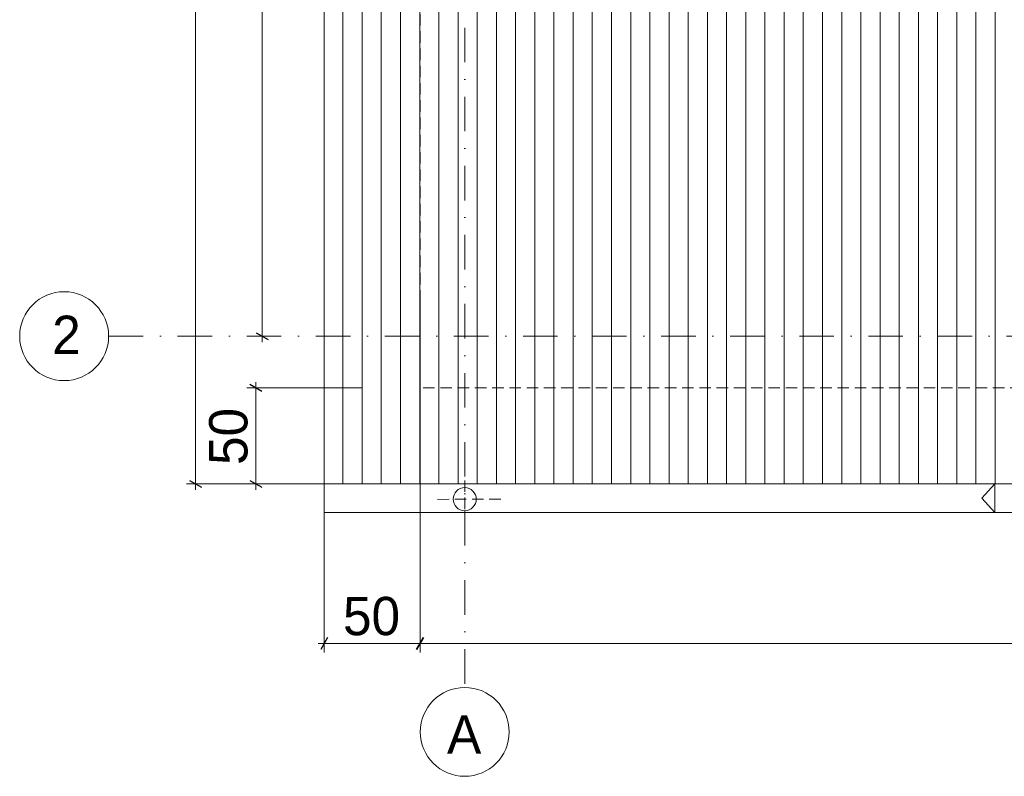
# Model space of a CAD drawing. Header units: millimetres. Extents: x 100377 to 139599, y -1988 to 13993.
# Tile 1 of 53: x 100377 to 105510, y -1988 to 1957. Entities that reach past the tile are written whole.
import ezdxf

# ---------------------------------------------------------------- set-up
doc = ezdxf.new("R2010")
doc.units = ezdxf.units.MM
doc.header["$MEASUREMENT"] = 0
doc.linetypes.add('Kropki i Kreski', pattern=[360, 180, -90, 0, -90])
doc.linetypes.add('Przerywana gęsta', pattern=[90, 60, -30])
for name, color, linetype, lineweight in [('Nowe_0_Nr_pióra__1', 7, 'Continuous', 13), ('Nowe_0_Nr_pióra__2', 251, 'Continuous', 13), ('Nowe_299-A Wymiary Opisy_Nr_pióra__1', 7, 'Continuous', 13), ('Nowe_299-A Wymiary Opisy_Nr_pióra__21', 7, 'Continuous', 25), ('Nowe_830-G Teksty Etykiety_Nr_pióra__1', 7, 'Continuous', 13)]:
    doc.layers.add(name, color=color, linetype=linetype, lineweight=lineweight)
doc.layers.add('Nowe_299-A Wymiary Opisy', color=7, linetype='Continuous')
doc.styles.add('STYL_AUTOMATYCZNY_1', font='txt')
doc.dimstyles.new('STYL_AUTOMATYCZNY__1', dxfattribs={"dimtxt": 200, "dimasz": 47.5, "dimexe": 0.18, "dimexo": 300, "dimgap": 0.09, "dimtad": 1, "dimdec": 0, "dimlfac": 0.1, "dimzin": 0, "dimdsep": 46, "dimtxsty": 'STYL_AUTOMATYCZNY_1', "dimblk": 'ARROWHEAD_2', "dimblk1": 'ARROWHEAD_2', "dimblk2": 'ARROWHEAD_2', "dimcen": 0.09, "dimclrd": 7, "dimclre": 7, "dimclrt": 7, "dimadec": 1, "dimazin": 0, "dimtfac": 1, "dimtdec": 4, "dimtmove": 0, "dimatfit": 3, "dimfxl": 0, "dimtolj": 1, "dimtzin": 0, "dimarcsym": 0})
doc.dimstyles.new('STYL_AUTOMATYCZNY__2', dxfattribs={"dimtxt": 200, "dimasz": 47.5, "dimexe": 0.18, "dimexo": 300, "dimgap": 0.09, "dimtad": 1, "dimtih": 1, "dimtoh": 1, "dimdec": 0, "dimlfac": 0.1, "dimzin": 0, "dimdsep": 46, "dimtxsty": 'STYL_AUTOMATYCZNY_1', "dimblk": 'ARROWHEAD_2', "dimblk1": 'ARROWHEAD_2', "dimblk2": 'ARROWHEAD_2', "dimcen": 0.09, "dimclrd": 7, "dimclre": 7, "dimclrt": 7, "dimadec": 1, "dimazin": 0, "dimtfac": 1, "dimtdec": 4, "dimtmove": 0, "dimatfit": 3, "dimfxl": 0, "dimtolj": 1, "dimtzin": 0, "dimarcsym": 0})

# ---------------------------------------------------------------- blocks, each defined once
blk = doc.blocks.new('*X2')
at = {"layer": 'Nowe_0_Nr_pióra__2', "color": 251, "linetype": 'Continuous', "lineweight": 13}
for p, q in [((102062.4, 2037), (102062.4, 1787)), ((102062.4, 2037), (102062.4, 1787)), ((102162.4, 2037), (102162.4, 1787)), ((102162.4, 2037), (102162.4, 1787)), ((102262.4, 2037), (102262.4, 1787)), ((102262.4, 2037), (102262.4, 1787)), ((102362.4, 2037), (102362.4, 1787)), ((102362.4, 2037), (102362.4, 1787)), ((102462.4, 2037), (102462.4, 1787)), ((102462.4, 2037), (102462.4, 1787)), ((102562.4, 2037), (102562.4, 1787)), ((102562.4, 2037), (102562.4, 1787)), ((102662.4, 2037), (102662.4, 1787)), ((102662.4, 2037), (102662.4, 1787)), ((102762.4, 2037), (102762.4, 1787)), ((102762.4, 2037), (102762.4, 1787)), ((102862.4, 2037), (102862.4, 1787)), ((102862.4, 2037), (102862.4, 1787)), ((102962.4, 2037), (102962.4, 1787)), ((102962.4, 2037), (102962.4, 1787)), ((103062.4, 2037), (103062.4, 1787)), ((103062.4, 2037), (103062.4, 1787)), ((103162.4, 2037), (103162.4, 1787)), ((103162.4, 2037), (103162.4, 1787)), ((103262.4, 2037), (103262.4, 1787)), ((103262.4, 2037), (103262.4, 1787)), ((103362.4, 2037), (103362.4, 1787)), ((103362.4, 2037), (103362.4, 1787)), ((103462.4, 2037), (103462.4, 1787)), ((103462.4, 2037), (103462.4, 1787)), ((103562.4, 2037), (103562.4, 1787)), ((103562.4, 2037), (103562.4, 1787)), ((103662.4, 2037), (103662.4, 1787)), ((103662.4, 2037), (103662.4, 1787)), ((103762.4, 2037), (103762.4, 1787)), ((103762.4, 2037), (103762.4, 1787)), ((103862.4, 2037), (103862.4, 1787)), ((103862.4, 2037), (103862.4, 1787)), ((103962.4, 2037), (103962.4, 1787)), ((103962.4, 2037), (103962.4, 1787)), ((104062.4, 2037), (104062.4, 1787)), ((104062.4, 2037), (104062.4, 1787)), ((104162.4, 2037), (104162.4, 1787)), ((104162.4, 2037), (104162.4, 1787)), ((104262.4, 2037), (104262.4, 1787)), ((104262.4, 2037), (104262.4, 1787)), ((104362.4, 2037), (104362.4, 1787)), ((104362.4, 2037), (104362.4, 1787)), ((104462.4, 2037), (104462.4, 1787)), ((104462.4, 2037), (104462.4, 1787)), ((104562.4, 2037), (104562.4, 1787)), ((104562.4, 2037), (104562.4, 1787)), ((104662.4, 2037), (104662.4, 1787)), ((104662.4, 2037), (104662.4, 1787)), ((104762.4, 2037), (104762.4, 1787)), ((104762.4, 2037), (104762.4, 1787)), ((104862.4, 2037), (104862.4, 1787)), ((104862.4, 2037), (104862.4, 1787)), ((104962.4, 2037), (104962.4, 1787)), ((104962.4, 2037), (104962.4, 1787)), ((105062.4, 2037), (105062.4, 1787)), ((105062.4, 2037), (105062.4, 1787)), ((105162.4, 2037), (105162.4, 1787)), ((105162.4, 2037), (105162.4, 1787)), ((105262.4, 2037), (105262.4, 1787)), ((105262.4, 2037), (105262.4, 1787)), ((105362.4, 2037), (105362.4, 1787)), ((105362.4, 2037), (105362.4, 1787)), ((105462.4, 2037), (105462.4, 1787)), ((105462.4, 2037), (105462.4, 1787)), ((102062.4, 1787), (102062.4, 1537)), ((102062.4, 1787), (102062.4, 1537)), ((102162.4, 1787), (102162.4, 1537)), ((102162.4, 1787), (102162.4, 1537)), ((102262.4, 1787), (102262.4, 1537)), ((102262.4, 1787), (102262.4, 1537)), ((102362.4, 1787), (102362.4, 1537)), ((102362.4, 1787), (102362.4, 1537)), ((102462.4, 1787), (102462.4, 1537)), ((102462.4, 1787), (102462.4, 1537)), ((102562.4, 1787), (102562.4, 1537)), ((102562.4, 1787), (102562.4, 1537)), ((102662.4, 1787), (102662.4, 1537)), ((102662.4, 1787), (102662.4, 1537)), ((102762.4, 1787), (102762.4, 1537)), ((102762.4, 1787), (102762.4, 1537)), ((102862.4, 1787), (102862.4, 1537)), ((102862.4, 1787), (102862.4, 1537)), ((102962.4, 1787), (102962.4, 1537)), ((102962.4, 1787), (102962.4, 1537)), ((103062.4, 1787), (103062.4, 1537)), ((103062.4, 1787), (103062.4, 1537)), ((103162.4, 1787), (103162.4, 1537)), ((103162.4, 1787), (103162.4, 1537)), ((103262.4, 1787), (103262.4, 1537)), ((103262.4, 1787), (103262.4, 1537)), ((103362.4, 1787), (103362.4, 1537)), ((103362.4, 1787), (103362.4, 1537)), ((103462.4, 1787), (103462.4, 1537)), ((103462.4, 1787), (103462.4, 1537)), ((103562.4, 1787), (103562.4, 1537)), ((103562.4, 1787), (103562.4, 1537)), ((103662.4, 1787), (103662.4, 1537)), ((103662.4, 1787), (103662.4, 1537)), ((103762.4, 1787), (103762.4, 1537)), ((103762.4, 1787), (103762.4, 1537)), ((103862.4, 1787), (103862.4, 1537)), ((103862.4, 1787), (103862.4, 1537)), ((103962.4, 1787), (103962.4, 1537)), ((103962.4, 1787), (103962.4, 1537)), ((104062.4, 1787), (104062.4, 1537)), ((104062.4, 1787), (104062.4, 1537)), ((104162.4, 1787), (104162.4, 1537)), ((104162.4, 1787), (104162.4, 1537)), ((104262.4, 1787), (104262.4, 1537)), ((104262.4, 1787), (104262.4, 1537)), ((104362.4, 1787), (104362.4, 1537)), ((104362.4, 1787), (104362.4, 1537)), ((104462.4, 1787), (104462.4, 1537)), ((104462.4, 1787), (104462.4, 1537)), ((104562.4, 1787), (104562.4, 1537)), ((104562.4, 1787), (104562.4, 1537)), ((104662.4, 1787), (104662.4, 1537)), ((104662.4, 1787), (104662.4, 1537)), ((104762.4, 1787), (104762.4, 1537)), ((104762.4, 1787), (104762.4, 1537)), ((104862.4, 1787), (104862.4, 1537)), ((104862.4, 1787), (104862.4, 1537)), ((104962.4, 1787), (104962.4, 1537)), ((104962.4, 1787), (104962.4, 1537)), ((105062.4, 1787), (105062.4, 1537)), ((105062.4, 1787), (105062.4, 1537)), ((105162.4, 1787), (105162.4, 1537)), ((105162.4, 1787), (105162.4, 1537)), ((105262.4, 1787), (105262.4, 1537)), ((105262.4, 1787), (105262.4, 1537)), ((105362.4, 1787), (105362.4, 1537)), ((105362.4, 1787), (105362.4, 1537)), ((105462.4, 1787), (105462.4, 1537)), ((105462.4, 1787), (105462.4, 1537)), ((102062.4, 1537), (102062.4, 1287)), ((102062.4, 1537), (102062.4, 1287)), ((102162.4, 1537), (102162.4, 1287)), ((102162.4, 1537), (102162.4, 1287)), ((102262.4, 1537), (102262.4, 1287)), ((102262.4, 1537), (102262.4, 1287)), ((102362.4, 1537), (102362.4, 1287)), ((102362.4, 1537), (102362.4, 1287)), ((102462.4, 1537), (102462.4, 1287)), ((102462.4, 1537), (102462.4, 1287)), ((102562.4, 1537), (102562.4, 1287)), ((102562.4, 1537), (102562.4, 1287)), ((102662.4, 1537), (102662.4, 1287)), ((102662.4, 1537), (102662.4, 1287)), ((102762.4, 1537), (102762.4, 1287)), ((102762.4, 1537), (102762.4, 1287)), ((102862.4, 1537), (102862.4, 1287)), ((102862.4, 1537), (102862.4, 1287)), ((102962.4, 1537), (102962.4, 1287)), ((102962.4, 1537), (102962.4, 1287)), ((103062.4, 1537), (103062.4, 1287)), ((103062.4, 1537), (103062.4, 1287)), ((103162.4, 1537), (103162.4, 1287)), ((103162.4, 1537), (103162.4, 1287)), ((103262.4, 1537), (103262.4, 1287)), ((103262.4, 1537), (103262.4, 1287)), ((103362.4, 1537), (103362.4, 1287)), ((103362.4, 1537), (103362.4, 1287)), ((103462.4, 1537), (103462.4, 1287)), ((103462.4, 1537), (103462.4, 1287)), ((103562.4, 1537), (103562.4, 1287)), ((103562.4, 1537), (103562.4, 1287)), ((103662.4, 1537), (103662.4, 1287)), ((103662.4, 1537), (103662.4, 1287)), ((103762.4, 1537), (103762.4, 1287)), ((103762.4, 1537), (103762.4, 1287)), ((103862.4, 1537), (103862.4, 1287)), ((103862.4, 1537), (103862.4, 1287)), ((103962.4, 1537), (103962.4, 1287)), ((103962.4, 1537), (103962.4, 1287)), ((104062.4, 1537), (104062.4, 1287)), ((104062.4, 1537), (104062.4, 1287)), ((104162.4, 1537), (104162.4, 1287)), ((104162.4, 1537), (104162.4, 1287)), ((104262.4, 1537), (104262.4, 1287)), ((104262.4, 1537), (104262.4, 1287)), ((104362.4, 1537), (104362.4, 1287)), ((104362.4, 1537), (104362.4, 1287)), ((104462.4, 1537), (104462.4, 1287)), ((104462.4, 1537), (104462.4, 1287)), ((104562.4, 1537), (104562.4, 1287)), ((104562.4, 1537), (104562.4, 1287)), ((104662.4, 1537), (104662.4, 1287)), ((104662.4, 1537), (104662.4, 1287)), ((104762.4, 1537), (104762.4, 1287)), ((104762.4, 1537), (104762.4, 1287)), ((104862.4, 1537), (104862.4, 1287)), ((104862.4, 1537), (104862.4, 1287)), ((104962.4, 1537), (104962.4, 1287)), ((104962.4, 1537), (104962.4, 1287)), ((105062.4, 1537), (105062.4, 1287)), ((105062.4, 1537), (105062.4, 1287)), ((105162.4, 1537), (105162.4, 1287)), ((105162.4, 1537), (105162.4, 1287)), ((105262.4, 1537), (105262.4, 1287)), ((105262.4, 1537), (105262.4, 1287)), ((105362.4, 1537), (105362.4, 1287)), ((105362.4, 1537), (105362.4, 1287)), ((105462.4, 1537), (105462.4, 1287)), ((105462.4, 1537), (105462.4, 1287)), ((102062.4, 1287), (102062.4, 1037)), ((102062.4, 1287), (102062.4, 1037)), ((102162.4, 1287), (102162.4, 1037)), ((102162.4, 1287), (102162.4, 1037)), ((102262.4, 1287), (102262.4, 1037)), ((102262.4, 1287), (102262.4, 1037)), ((102362.4, 1287), (102362.4, 1037)), ((102362.4, 1287), (102362.4, 1037)), ((102462.4, 1287), (102462.4, 1037)), ((102462.4, 1287), (102462.4, 1037)), ((102562.4, 1287), (102562.4, 1037)), ((102562.4, 1287), (102562.4, 1037)), ((102662.4, 1287), (102662.4, 1037)), ((102662.4, 1287), (102662.4, 1037)), ((102762.4, 1287), (102762.4, 1037)), ((102762.4, 1287), (102762.4, 1037)), ((102862.4, 1287), (102862.4, 1037)), ((102862.4, 1287), (102862.4, 1037)), ((102962.4, 1287), (102962.4, 1037)), ((102962.4, 1287), (102962.4, 1037)), ((103062.4, 1287), (103062.4, 1037)), ((103062.4, 1287), (103062.4, 1037)), ((103162.4, 1287), (103162.4, 1037)), ((103162.4, 1287), (103162.4, 1037)), ((103262.4, 1287), (103262.4, 1037)), ((103262.4, 1287), (103262.4, 1037)), ((103362.4, 1287), (103362.4, 1037)), ((103362.4, 1287), (103362.4, 1037)), ((103462.4, 1287), (103462.4, 1037)), ((103462.4, 1287), (103462.4, 1037)), ((103562.4, 1287), (103562.4, 1037)), ((103562.4, 1287), (103562.4, 1037)), ((103662.4, 1287), (103662.4, 1037)), ((103662.4, 1287), (103662.4, 1037)), ((103762.4, 1287), (103762.4, 1037)), ((103762.4, 1287), (103762.4, 1037)), ((103862.4, 1287), (103862.4, 1037)), ((103862.4, 1287), (103862.4, 1037)), ((103962.4, 1287), (103962.4, 1037)), ((103962.4, 1287), (103962.4, 1037)), ((104062.4, 1287), (104062.4, 1037)), ((104062.4, 1287), (104062.4, 1037)), ((104162.4, 1287), (104162.4, 1037)), ((104162.4, 1287), (104162.4, 1037)), ((104262.4, 1287), (104262.4, 1037)), ((104262.4, 1287), (104262.4, 1037)), ((104362.4, 1287), (104362.4, 1037)), ((104362.4, 1287), (104362.4, 1037)), ((104462.4, 1287), (104462.4, 1037)), ((104462.4, 1287), (104462.4, 1037)), ((104562.4, 1287), (104562.4, 1037)), ((104562.4, 1287), (104562.4, 1037)), ((104662.4, 1287), (104662.4, 1037)), ((104662.4, 1287), (104662.4, 1037)), ((104762.4, 1287), (104762.4, 1037)), ((104762.4, 1287), (104762.4, 1037)), ((104862.4, 1287), (104862.4, 1037)), ((104862.4, 1287), (104862.4, 1037)), ((104962.4, 1287), (104962.4, 1037)), ((104962.4, 1287), (104962.4, 1037)), ((105062.4, 1287), (105062.4, 1037)), ((105062.4, 1287), (105062.4, 1037)), ((105162.4, 1287), (105162.4, 1037)), ((105162.4, 1287), (105162.4, 1037)), ((105262.4, 1287), (105262.4, 1037)), ((105262.4, 1287), (105262.4, 1037)), ((105362.4, 1287), (105362.4, 1037)), ((105362.4, 1287), (105362.4, 1037)), ((105462.4, 1287), (105462.4, 1037)), ((105462.4, 1287), (105462.4, 1037)), ((102062.4, 1037), (102062.4, 787)), ((102062.4, 1037), (102062.4, 787)), ((102162.4, 1037), (102162.4, 787)), ((102162.4, 1037), (102162.4, 787)), ((102262.4, 1037), (102262.4, 787)), ((102262.4, 1037), (102262.4, 787)), ((102362.4, 1037), (102362.4, 787)), ((102362.4, 1037), (102362.4, 787)), ((102462.4, 1037), (102462.4, 787)), ((102462.4, 1037), (102462.4, 787)), ((102562.4, 1037), (102562.4, 787)), ((102562.4, 1037), (102562.4, 787)), ((102662.4, 1037), (102662.4, 787)), ((102662.4, 1037), (102662.4, 787)), ((102762.4, 1037), (102762.4, 787)), ((102762.4, 1037), (102762.4, 787)), ((102862.4, 1037), (102862.4, 787)), ((102862.4, 1037), (102862.4, 787)), ((102962.4, 1037), (102962.4, 787)), ((102962.4, 1037), (102962.4, 787)), ((103062.4, 1037), (103062.4, 787)), ((103062.4, 1037), (103062.4, 787)), ((103162.4, 1037), (103162.4, 787)), ((103162.4, 1037), (103162.4, 787)), ((103262.4, 1037), (103262.4, 787)), ((103262.4, 1037), (103262.4, 787)), ((103362.4, 1037), (103362.4, 787)), ((103362.4, 1037), (103362.4, 787)), ((103462.4, 1037), (103462.4, 787)), ((103462.4, 1037), (103462.4, 787)), ((103562.4, 1037), (103562.4, 787)), ((103562.4, 1037), (103562.4, 787)), ((103662.4, 1037), (103662.4, 787)), ((103662.4, 1037), (103662.4, 787)), ((103762.4, 1037), (103762.4, 787)), ((103762.4, 1037), (103762.4, 787)), ((103862.4, 1037), (103862.4, 787)), ((103862.4, 1037), (103862.4, 787)), ((103962.4, 1037), (103962.4, 787)), ((103962.4, 1037), (103962.4, 787)), ((104062.4, 1037), (104062.4, 787)), ((104062.4, 1037), (104062.4, 787)), ((104162.4, 1037), (104162.4, 787)), ((104162.4, 1037), (104162.4, 787)), ((104262.4, 1037), (104262.4, 787)), ((104262.4, 1037), (104262.4, 787)), ((104362.4, 1037), (104362.4, 787)), ((104362.4, 1037), (104362.4, 787)), ((104462.4, 1037), (104462.4, 787)), ((104462.4, 1037), (104462.4, 787)), ((104562.4, 1037), (104562.4, 787)), ((104562.4, 1037), (104562.4, 787)), ((104662.4, 1037), (104662.4, 787)), ((104662.4, 1037), (104662.4, 787)), ((104762.4, 1037), (104762.4, 787)), ((104762.4, 1037), (104762.4, 787)), ((104862.4, 1037), (104862.4, 787)), ((104862.4, 1037), (104862.4, 787)), ((104962.4, 1037), (104962.4, 787)), ((104962.4, 1037), (104962.4, 787)), ((105062.4, 1037), (105062.4, 787)), ((105062.4, 1037), (105062.4, 787)), ((105162.4, 1037), (105162.4, 787)), ((105162.4, 1037), (105162.4, 787)), ((105262.4, 1037), (105262.4, 787)), ((105262.4, 1037), (105262.4, 787)), ((105362.4, 1037), (105362.4, 787)), ((105362.4, 1037), (105362.4, 787)), ((105462.4, 1037), (105462.4, 787)), ((105462.4, 1037), (105462.4, 787)), ((102062.4, 787), (102062.4, 537)), ((102062.4, 787), (102062.4, 537)), ((102162.4, 787), (102162.4, 537)), ((102162.4, 787), (102162.4, 537)), ((102262.4, 787), (102262.4, 537)), ((102262.4, 787), (102262.4, 537)), ((102362.4, 787), (102362.4, 537)), ((102362.4, 787), (102362.4, 537)), ((102462.4, 787), (102462.4, 537)), ((102462.4, 787), (102462.4, 537)), ((102562.4, 787), (102562.4, 537)), ((102562.4, 787), (102562.4, 537)), ((102662.4, 787), (102662.4, 537)), ((102662.4, 787), (102662.4, 537)), ((102762.4, 787), (102762.4, 537)), ((102762.4, 787), (102762.4, 537)), ((102862.4, 787), (102862.4, 537)), ((102862.4, 787), (102862.4, 537)), ((102962.4, 787), (102962.4, 537)), ((102962.4, 787), (102962.4, 537)), ((103062.4, 787), (103062.4, 537)), ((103062.4, 787), (103062.4, 537)), ((103162.4, 787), (103162.4, 537)), ((103162.4, 787), (103162.4, 537)), ((103262.4, 787), (103262.4, 537)), ((103262.4, 787), (103262.4, 537)), ((103362.4, 787), (103362.4, 537)), ((103362.4, 787), (103362.4, 537)), ((103462.4, 787), (103462.4, 537)), ((103462.4, 787), (103462.4, 537)), ((103562.4, 787), (103562.4, 537)), ((103562.4, 787), (103562.4, 537)), ((103662.4, 787), (103662.4, 537)), ((103662.4, 787), (103662.4, 537)), ((103762.4, 787), (103762.4, 537)), ((103762.4, 787), (103762.4, 537)), ((103862.4, 787), (103862.4, 537)), ((103862.4, 787), (103862.4, 537)), ((103962.4, 787), (103962.4, 537)), ((103962.4, 787), (103962.4, 537)), ((104062.4, 787), (104062.4, 537)), ((104062.4, 787), (104062.4, 537)), ((104162.4, 787), (104162.4, 537)), ((104162.4, 787), (104162.4, 537)), ((104262.4, 787), (104262.4, 537)), ((104262.4, 787), (104262.4, 537)), ((104362.4, 787), (104362.4, 537)), ((104362.4, 787), (104362.4, 537)), ((104462.4, 787), (104462.4, 537)), ((104462.4, 787), (104462.4, 537)), ((104562.4, 787), (104562.4, 537)), ((104562.4, 787), (104562.4, 537)), ((104662.4, 787), (104662.4, 537)), ((104662.4, 787), (104662.4, 537)), ((104762.4, 787), (104762.4, 537)), ((104762.4, 787), (104762.4, 537)), ((104862.4, 787), (104862.4, 537)), ((104862.4, 787), (104862.4, 537)), ((104962.4, 787), (104962.4, 537)), ((104962.4, 787), (104962.4, 537)), ((105062.4, 787), (105062.4, 537)), ((105062.4, 787), (105062.4, 537)), ((105162.4, 787), (105162.4, 537)), ((105162.4, 787), (105162.4, 537)), ((105262.4, 787), (105262.4, 537)), ((105262.4, 787), (105262.4, 537)), ((105362.4, 787), (105362.4, 537)), ((105362.4, 787), (105362.4, 537)), ((105462.4, 787), (105462.4, 537)), ((105462.4, 787), (105462.4, 537)), ((102062.4, 537), (102062.4, 287)), ((102062.4, 537), (102062.4, 287)), ((102162.4, 537), (102162.4, 287)), ((102162.4, 537), (102162.4, 287)), ((102262.4, 537), (102262.4, 287)), ((102262.4, 537), (102262.4, 287)), ((102362.4, 537), (102362.4, 287)), ((102362.4, 537), (102362.4, 287)), ((102462.4, 537), (102462.4, 287)), ((102462.4, 537), (102462.4, 287)), ((102562.4, 537), (102562.4, 287)), ((102562.4, 537), (102562.4, 287)), ((102662.4, 537), (102662.4, 287)), ((102662.4, 537), (102662.4, 287)), ((102762.4, 537), (102762.4, 287)), ((102762.4, 537), (102762.4, 287)), ((102862.4, 537), (102862.4, 287)), ((102862.4, 537), (102862.4, 287)), ((102962.4, 537), (102962.4, 287)), ((102962.4, 537), (102962.4, 287)), ((103062.4, 537), (103062.4, 287)), ((103062.4, 537), (103062.4, 287)), ((103162.4, 537), (103162.4, 287)), ((103162.4, 537), (103162.4, 287)), ((103262.4, 537), (103262.4, 287)), ((103262.4, 537), (103262.4, 287)), ((103362.4, 537), (103362.4, 287)), ((103362.4, 537), (103362.4, 287)), ((103462.4, 537), (103462.4, 287)), ((103462.4, 537), (103462.4, 287)), ((103562.4, 537), (103562.4, 287)), ((103562.4, 537), (103562.4, 287)), ((103662.4, 537), (103662.4, 287)), ((103662.4, 537), (103662.4, 287)), ((103762.4, 537), (103762.4, 287)), ((103762.4, 537), (103762.4, 287)), ((103862.4, 537), (103862.4, 287)), ((103862.4, 537), (103862.4, 287)), ((103962.4, 537), (103962.4, 287)), ((103962.4, 537), (103962.4, 287)), ((104062.4, 537), (104062.4, 287)), ((104062.4, 537), (104062.4, 287)), ((104162.4, 537), (104162.4, 287)), ((104162.4, 537), (104162.4, 287)), ((104262.4, 537), (104262.4, 287)), ((104262.4, 537), (104262.4, 287)), ((104362.4, 537), (104362.4, 287)), ((104362.4, 537), (104362.4, 287)), ((104462.4, 537), (104462.4, 287)), ((104462.4, 537), (104462.4, 287)), ((104562.4, 537), (104562.4, 287)), ((104562.4, 537), (104562.4, 287)), ((104662.4, 537), (104662.4, 287)), ((104662.4, 537), (104662.4, 287)), ((104762.4, 537), (104762.4, 287)), ((104762.4, 537), (104762.4, 287)), ((104862.4, 537), (104862.4, 287)), ((104862.4, 537), (104862.4, 287)), ((104962.4, 537), (104962.4, 287)), ((104962.4, 537), (104962.4, 287)), ((105062.4, 537), (105062.4, 287)), ((105062.4, 537), (105062.4, 287)), ((105162.4, 537), (105162.4, 287)), ((105162.4, 537), (105162.4, 287)), ((105262.4, 537), (105262.4, 287)), ((105262.4, 537), (105262.4, 287)), ((105362.4, 537), (105362.4, 287)), ((105362.4, 537), (105362.4, 287)), ((105462.4, 537), (105462.4, 287)), ((105462.4, 537), (105462.4, 287)), ((102062.4, 287), (102062.4, 37)), ((102062.4, 287), (102062.4, 37)), ((102162.4, 287), (102162.4, 37)), ((102162.4, 287), (102162.4, 37)), ((102262.4, 287), (102262.4, 37)), ((102262.4, 287), (102262.4, 37)), ((102362.4, 287), (102362.4, 37)), ((102362.4, 287), (102362.4, 37)), ((102462.4, 287), (102462.4, 37)), ((102462.4, 287), (102462.4, 37)), ((102562.4, 287), (102562.4, 37)), ((102562.4, 287), (102562.4, 37)), ((102662.4, 287), (102662.4, 37)), ((102662.4, 287), (102662.4, 37)), ((102762.4, 287), (102762.4, 37)), ((102762.4, 287), (102762.4, 37)), ((102862.4, 287), (102862.4, 37)), ((102862.4, 287), (102862.4, 37)), ((102962.4, 287), (102962.4, 37)), ((102962.4, 287), (102962.4, 37)), ((103062.4, 287), (103062.4, 37)), ((103062.4, 287), (103062.4, 37)), ((103162.4, 287), (103162.4, 37)), ((103162.4, 287), (103162.4, 37)), ((103262.4, 287), (103262.4, 37)), ((103262.4, 287), (103262.4, 37)), ((103362.4, 287), (103362.4, 37)), ((103362.4, 287), (103362.4, 37)), ((103462.4, 287), (103462.4, 37)), ((103462.4, 287), (103462.4, 37)), ((103562.4, 287), (103562.4, 37)), ((103562.4, 287), (103562.4, 37)), ((103662.4, 287), (103662.4, 37)), ((103662.4, 287), (103662.4, 37)), ((103762.4, 287), (103762.4, 37)), ((103762.4, 287), (103762.4, 37)), ((103862.4, 287), (103862.4, 37)), ((103862.4, 287), (103862.4, 37)), ((103962.4, 287), (103962.4, 37)), ((103962.4, 287), (103962.4, 37)), ((104062.4, 287), (104062.4, 37)), ((104062.4, 287), (104062.4, 37)), ((104162.4, 287), (104162.4, 37)), ((104162.4, 287), (104162.4, 37)), ((104262.4, 287), (104262.4, 37)), ((104262.4, 287), (104262.4, 37)), ((104362.4, 287), (104362.4, 37)), ((104362.4, 287), (104362.4, 37)), ((104462.4, 287), (104462.4, 37)), ((104462.4, 287), (104462.4, 37)), ((104562.4, 287), (104562.4, 37)), ((104562.4, 287), (104562.4, 37)), ((104662.4, 287), (104662.4, 37)), ((104662.4, 287), (104662.4, 37)), ((104762.4, 287), (104762.4, 37)), ((104762.4, 287), (104762.4, 37)), ((104862.4, 287), (104862.4, 37)), ((104862.4, 287), (104862.4, 37)), ((104962.4, 287), (104962.4, 37)), ((104962.4, 287), (104962.4, 37)), ((105062.4, 287), (105062.4, 37)), ((105062.4, 287), (105062.4, 37)), ((105162.4, 287), (105162.4, 37)), ((105162.4, 287), (105162.4, 37)), ((105262.4, 287), (105262.4, 37)), ((105262.4, 287), (105262.4, 37)), ((105362.4, 287), (105362.4, 37)), ((105362.4, 287), (105362.4, 37)), ((105462.4, 287), (105462.4, 37)), ((105462.4, 287), (105462.4, 37)), ((102062.4, 37), (102062.4, -213)), ((102062.4, 37), (102062.4, -213)), ((102162.4, 37), (102162.4, -213)), ((102162.4, 37), (102162.4, -213)), ((102262.4, 37), (102262.4, -213)), ((102262.4, 37), (102262.4, -213)), ((102362.4, 37), (102362.4, -213)), ((102362.4, 37), (102362.4, -213)), ((102462.4, 37), (102462.4, -213)), ((102462.4, 37), (102462.4, -213)), ((102562.4, 37), (102562.4, -213)), ((102562.4, 37), (102562.4, -213)), ((102662.4, 37), (102662.4, -213)), ((102662.4, 37), (102662.4, -213)), ((102762.4, 37), (102762.4, -213)), ((102762.4, 37), (102762.4, -213)), ((102862.4, 37), (102862.4, -213)), ((102862.4, 37), (102862.4, -213)), ((102962.4, 37), (102962.4, -213)), ((102962.4, 37), (102962.4, -213)), ((103062.4, 37), (103062.4, -213)), ((103062.4, 37), (103062.4, -213)), ((103162.4, 37), (103162.4, -213)), ((103162.4, 37), (103162.4, -213)), ((103262.4, 37), (103262.4, -213)), ((103262.4, 37), (103262.4, -213)), ((103362.4, 37), (103362.4, -213)), ((103362.4, 37), (103362.4, -213)), ((103462.4, 37), (103462.4, -213)), ((103462.4, 37), (103462.4, -213)), ((103562.4, 37), (103562.4, -213)), ((103562.4, 37), (103562.4, -213)), ((103662.4, 37), (103662.4, -213)), ((103662.4, 37), (103662.4, -213)), ((103762.4, 37), (103762.4, -213)), ((103762.4, 37), (103762.4, -213)), ((103862.4, 37), (103862.4, -213)), ((103862.4, 37), (103862.4, -213)), ((103962.4, 37), (103962.4, -213)), ((103962.4, 37), (103962.4, -213)), ((104062.4, 37), (104062.4, -213)), ((104062.4, 37), (104062.4, -213)), ((104162.4, 37), (104162.4, -213)), ((104162.4, 37), (104162.4, -213)), ((104262.4, 37), (104262.4, -213)), ((104262.4, 37), (104262.4, -213)), ((104362.4, 37), (104362.4, -213)), ((104362.4, 37), (104362.4, -213)), ((104462.4, 37), (104462.4, -213)), ((104462.4, 37), (104462.4, -213)), ((104562.4, 37), (104562.4, -213)), ((104562.4, 37), (104562.4, -213)), ((104662.4, 37), (104662.4, -213)), ((104662.4, 37), (104662.4, -213)), ((104762.4, 37), (104762.4, -213)), ((104762.4, 37), (104762.4, -213)), ((104862.4, 37), (104862.4, -213)), ((104862.4, 37), (104862.4, -213)), ((104962.4, 37), (104962.4, -213)), ((104962.4, 37), (104962.4, -213)), ((105062.4, 37), (105062.4, -213)), ((105062.4, 37), (105062.4, -213)), ((105162.4, 37), (105162.4, -213)), ((105162.4, 37), (105162.4, -213)), ((105262.4, 37), (105262.4, -213)), ((105262.4, 37), (105262.4, -213)), ((105362.4, 37), (105362.4, -213)), ((105362.4, 37), (105362.4, -213)), ((105462.4, 37), (105462.4, -213)), ((105462.4, 37), (105462.4, -213)), ((102062.4, -213), (102062.4, -463)), ((102062.4, -213), (102062.4, -463)), ((102162.4, -213), (102162.4, -463)), ((102162.4, -213), (102162.4, -463)), ((102262.4, -213), (102262.4, -463)), ((102262.4, -213), (102262.4, -463)), ((102362.4, -213), (102362.4, -463)), ((102362.4, -213), (102362.4, -463)), ((102462.4, -213), (102462.4, -463)), ((102462.4, -213), (102462.4, -463)), ((102562.4, -213), (102562.4, -463)), ((102562.4, -213), (102562.4, -463)), ((102662.4, -213), (102662.4, -463)), ((102662.4, -213), (102662.4, -463)), ((102762.4, -213), (102762.4, -463)), ((102762.4, -213), (102762.4, -463)), ((102862.4, -213), (102862.4, -463)), ((102862.4, -213), (102862.4, -463)), ((102962.4, -213), (102962.4, -463)), ((102962.4, -213), (102962.4, -463)), ((103062.4, -213), (103062.4, -463)), ((103062.4, -213), (103062.4, -463)), ((103162.4, -213), (103162.4, -463)), ((103162.4, -213), (103162.4, -463)), ((103262.4, -213), (103262.4, -463)), ((103262.4, -213), (103262.4, -463)), ((103362.4, -213), (103362.4, -463)), ((103362.4, -213), (103362.4, -463)), ((103462.4, -213), (103462.4, -463)), ((103462.4, -213), (103462.4, -463)), ((103562.4, -213), (103562.4, -463)), ((103562.4, -213), (103562.4, -463)), ((103662.4, -213), (103662.4, -463)), ((103662.4, -213), (103662.4, -463)), ((103762.4, -213), (103762.4, -463)), ((103762.4, -213), (103762.4, -463)), ((103862.4, -213), (103862.4, -463)), ((103862.4, -213), (103862.4, -463)), ((103962.4, -213), (103962.4, -463)), ((103962.4, -213), (103962.4, -463)), ((104062.4, -213), (104062.4, -463)), ((104062.4, -213), (104062.4, -463)), ((104162.4, -213), (104162.4, -463)), ((104162.4, -213), (104162.4, -463)), ((104262.4, -213), (104262.4, -463)), ((104262.4, -213), (104262.4, -463)), ((104362.4, -213), (104362.4, -463)), ((104362.4, -213), (104362.4, -463)), ((104462.4, -213), (104462.4, -463)), ((104462.4, -213), (104462.4, -463)), ((104562.4, -213), (104562.4, -463)), ((104562.4, -213), (104562.4, -463)), ((104662.4, -213), (104662.4, -463)), ((104662.4, -213), (104662.4, -463)), ((104762.4, -213), (104762.4, -463)), ((104762.4, -213), (104762.4, -463)), ((104862.4, -213), (104862.4, -463)), ((104862.4, -213), (104862.4, -463)), ((104962.4, -213), (104962.4, -463)), ((104962.4, -213), (104962.4, -463)), ((105062.4, -213), (105062.4, -463)), ((105062.4, -213), (105062.4, -463)), ((105162.4, -213), (105162.4, -463)), ((105162.4, -213), (105162.4, -463)), ((105262.4, -213), (105262.4, -463)), ((105262.4, -213), (105262.4, -463)), ((105362.4, -213), (105362.4, -463)), ((105362.4, -213), (105362.4, -463)), ((105462.4, -213), (105462.4, -463)), ((105462.4, -213), (105462.4, -463))]:
    blk.add_line(p, q, dxfattribs=at)
blk = doc.blocks.new('Wypełnienie_1_1', base_point=(0, 0))
at = {"layer": 'Nowe_0_Nr_pióra__2', "color": 251, "linetype": 'Continuous', "lineweight": 13}
blk.add_blockref('*X2', (0, 0), dxfattribs=at)
blk = doc.blocks.new('*D5')
at = {"layer": 'Nowe_299-A Wymiary Opisy_Nr_pióra__1', "color": 7, "linetype": 'Continuous', "lineweight": 13}
for p, q in [((101688.9, 11767), (101595.1, 11767)), ((101642, 11767), (101642, 11797.6)), ((101642, 307), (101642, 11767)), ((101688.9, 307), (101595.1, 307)), ((101642, 276.5), (101642, 307))]:
    blk.add_line(p, q, dxfattribs=at)
at = {"layer": 'Nowe_299-A Wymiary Opisy_Nr_pióra__21', "color": 7, "linetype": 'Continuous', "lineweight": 25}
for p, q in [((101673.3, 11749), (101610.8, 11785.1)), ((101610.8, 325.1), (101673.3, 289))]:
    blk.add_line(p, q, dxfattribs=at)
at = {"layer": 'Nowe_299-A Wymiary Opisy_Nr_pióra__1', "color": 7, "lineweight": 13, "insert": (101602, 5695.1), "char_height": 200, "attachment_point": 7, "rotation": 90, "style": 'STYL_AUTOMATYCZNY_1'}
blk.add_mtext('{\\A1;1\xa0146}', dxfattribs=at)
blk = doc.blocks.new('ARROWHEAD_2')
at = {"color": 0, "linetype": 'Continuous', "lineweight": 0}
for p, q in [((0, 0), (-1, 0)), ((-0.38, -0.66), (0.38, 0.66))]:
    blk.add_line(p, q, dxfattribs=at)
blk = doc.blocks.new('*D7')
at = {"layer": 'Nowe_299-A Wymiary Opisy_Nr_pióra__1', "color": 7, "linetype": 'Continuous', "lineweight": 13}
for p, q in [((101664.4, 6037), (101246.2, 6037)), ((101293, -463), (101293, 6037)), ((101664.4, -463), (101246.2, -463)), ((101293, -493.5), (101293, -463))]:
    blk.add_line(p, q, dxfattribs=at)
at = {"layer": 'Nowe_299-A Wymiary Opisy_Nr_pióra__21', "color": 7, "linetype": 'Continuous', "lineweight": 25}
for p, q in [((101261.8, 6055.1), (101324.3, 6019)), ((101261.8, -444.9), (101324.3, -481))]:
    blk.add_line(p, q, dxfattribs=at)
at = {"layer": 'Nowe_299-A Wymiary Opisy_Nr_pióra__1', "color": 7, "lineweight": 13, "insert": (101253, 2559.4), "char_height": 200, "attachment_point": 7, "rotation": 90, "style": 'STYL_AUTOMATYCZNY_1'}
blk.add_mtext('{\\A1;650}', dxfattribs=at)
blk = doc.blocks.new('*D9')
at = {"layer": 'Nowe_299-A Wymiary Opisy_Nr_pióra__1', "color": 7, "linetype": 'Continuous', "lineweight": 13}
for p, q in [((102464.4, -1342.1), (102464.4, 489.4)), ((101964.4, -1342.1), (101964.4, 424.6)), ((101933.8, -1295.2), (101964.4, -1295.2)), ((101964.4, -1295.2), (102464.4, -1295.2)), ((102464.4, -1295.2), (102495, -1295.2))]:
    blk.add_line(p, q, dxfattribs=at)
at = {"layer": 'Nowe_299-A Wymiary Opisy_Nr_pióra__21', "color": 7, "linetype": 'Continuous', "lineweight": 25}
for p, q in [((101982.4, -1264), (101946.4, -1326.5)), ((102446.4, -1326.5), (102482.4, -1264))]:
    blk.add_line(p, q, dxfattribs=at)
at = {"layer": 'Nowe_299-A Wymiary Opisy_Nr_pióra__1', "color": 7, "lineweight": 13, "insert": (102062.6, -1255.2), "char_height": 200, "attachment_point": 7, "style": 'STYL_AUTOMATYCZNY_1'}
blk.add_mtext('{\\A1;50}', dxfattribs=at)
blk = doc.blocks.new('*D10')
at = {"layer": 'Nowe_299-A Wymiary Opisy_Nr_pióra__1', "color": 7, "linetype": 'Continuous', "lineweight": 13}
for p, q in [((101607.5, 37), (101607.5, 67.6)), ((102164.4, 37), (101560.6, 37)), ((101607.5, -463), (101607.5, 37)), ((102164.4, -463), (101560.6, -463)), ((101607.5, -493.5), (101607.5, -463))]:
    blk.add_line(p, q, dxfattribs=at)
at = {"layer": 'Nowe_299-A Wymiary Opisy_Nr_pióra__21', "color": 7, "linetype": 'Continuous', "lineweight": 25}
for p, q in [((101638.8, 19), (101576.3, 55.1)), ((101576.3, -444.9), (101638.8, -481))]:
    blk.add_line(p, q, dxfattribs=at)
at = {"layer": 'Nowe_299-A Wymiary Opisy_Nr_pióra__1', "color": 7, "lineweight": 13, "insert": (101567.5, -364.7), "char_height": 200, "attachment_point": 7, "rotation": 90, "style": 'STYL_AUTOMATYCZNY_1'}
blk.add_mtext('{\\A1;50}', dxfattribs=at)
blk = doc.blocks.new('*D20')
at = {"layer": 'Nowe_299-A Wymiary Opisy_Nr_pióra__1', "color": 7, "linetype": 'Continuous', "lineweight": 13}
for p, q in [((102464.4, -1342.1), (102464.4, -263)), ((137460.4, -1342.1), (137460.4, -263)), ((102433.8, -1295.2), (102464.4, -1295.2)), ((102464.4, -1295.2), (137460.4, -1295.2)), ((137460.4, -1295.2), (137491, -1295.2))]:
    blk.add_line(p, q, dxfattribs=at)
at = {"layer": 'Nowe_299-A Wymiary Opisy_Nr_pióra__21', "color": 7, "linetype": 'Continuous', "lineweight": 25}
for p, q in [((102482.4, -1264), (102446.4, -1326.5)), ((137442.4, -1326.5), (137478.4, -1264))]:
    blk.add_line(p, q, dxfattribs=at)
at = {"layer": 'Nowe_299-A Wymiary Opisy_Nr_pióra__1', "color": 7, "lineweight": 13, "insert": (119620.5, -1255.2), "char_height": 200, "attachment_point": 7, "style": 'STYL_AUTOMATYCZNY_1'}
blk.add_mtext('{\\A1;3\xa0500}', dxfattribs=at)

msp = doc.modelspace()

# ---------------------------------------------------------------- linework, layer by layer
at = {"layer": 'Nowe_0_Nr_pióra__1', "color": 7, "linetype": 'Kropki i Kreski', "lineweight": 13}
for points in [[(102697.4, 13438.6), (102697.4, -1524.9)], [(100840.7, 307), (139132.9, 307)]]:
    msp.add_lwpolyline(points, dxfattribs=at)
at = {"layer": 'Nowe_0_Nr_pióra__1', "color": 7, "linetype": 'Przerywana gęsta', "lineweight": 13}
msp.add_lwpolyline([(137460.4, 37), (102464.4, 37), (102464.4, 12037), (137460.4, 12037)], close=True, dxfattribs=at)
at = {"layer": 'Nowe_0_Nr_pióra__1', "color": 7, "linetype": 'Continuous', "lineweight": 13}
for points in [[(137460.4, 6037), (137960.4, 6037), (137960.4, 37), (137960.4, -463), (102464.4, -463), (101964.4, -463), (101964.4, 6037), (102464.4, 6037)], [(101964.4, -463), (101964.4, -613), (137960.4, -613), (137960.4, -463)], [(105392.7, -538), (105461.4, -463)], [(105461.4, -463), (105461.4, -613)], [(105392.7, -538), (105461.4, -613)]]:
    msp.add_lwpolyline(points, dxfattribs=at)
at = {"layer": 'Nowe_0_Nr_pióra__1', "color": 7, "linetype": 'Przerywana gęsta', "lineweight": 13}
for points in [[(102697.4, -355.1), (102698.3, -714.8)], [(102885.3, -543), (102525.6, -544)]]:
    msp.add_lwpolyline(points, dxfattribs=at)
at = {"layer": 'Nowe_0_Nr_pióra__1', "color": 7, "linetype": 'Continuous', "lineweight": 13}
for centre, radius in [((100609, 307), 231.7), ((102697.4, -543), 60), ((102697.4, -1756.6), 231.7)]:
    msp.add_circle(centre, radius, dxfattribs=at)

# ---------------------------------------------------------------- block references
at = {"layer": 'Nowe_0_Nr_pióra__2', "color": 251, "linetype": 'Continuous', "lineweight": 13}
msp.add_blockref('Wypełnienie_1_1', (0, 0), dxfattribs=at)

# ---------------------------------------------------------------- texts
at = {"layer": 'Nowe_830-G Teksty Etykiety_Nr_pióra__1', "color": 7, "linetype": 'Continuous', "lineweight": 13, "char_height": 200, "attachment_point": 1, "style": 'STYL_AUTOMATYCZNY_1'}
for s, insert in [('{\\A1;2}', (100546.7, 414)), ('{\\A1;A}', (102605, -1669.7))]:
    msp.add_mtext(s, dxfattribs=dict(at, insert=insert))

# ---------------------------------------------------------------- dimensions: what is measured, and where the dimension line sits
at = {"layer": 'Nowe_299-A Wymiary Opisy', "color": 7, "linetype": 'Continuous', "lineweight": 13}
for base, p1, p2, picture, middle in [((101642, 11767), (101448.5, 307), (101563.5, 11767), '*D5', (101502, 6038.6)), ((101293, 6037), (101964.4, -463), (101964.4, 6037), '*D7', (101153, 2788.1)), ((101607.5, 37), (102464.4, -463), (102464.4, 37), '*D10', (101467.5, -212.3))]:
    dim = msp.add_linear_dim(base=base, p1=p1, p2=p2, angle=90, dimstyle='STYL_AUTOMATYCZNY__1', dxfattribs=at)
    dim.commit()
    dim.dimension.update_dxf_attribs({"geometry": picture, "text_midpoint": middle, "dimtype": 160, "text_rotation": 90})
for base, p1, p2, picture, middle in [((102464.4, -1295.2), (101964.4, 724.6), (102464.4, 789.4), '*D9', (102215.1, -1155.2)), ((137460.4, -1295.2), (102464.4, 37), (137460.4, 37), '*D20', (119964, -1155.2))]:
    dim = msp.add_linear_dim(base=base, p1=p1, p2=p2, dimstyle='STYL_AUTOMATYCZNY__2', dxfattribs=at)
    dim.commit()
    dim.dimension.update_dxf_attribs({"geometry": picture, "text_midpoint": middle, "dimtype": 160})

doc.saveas('drawing.dxf')
